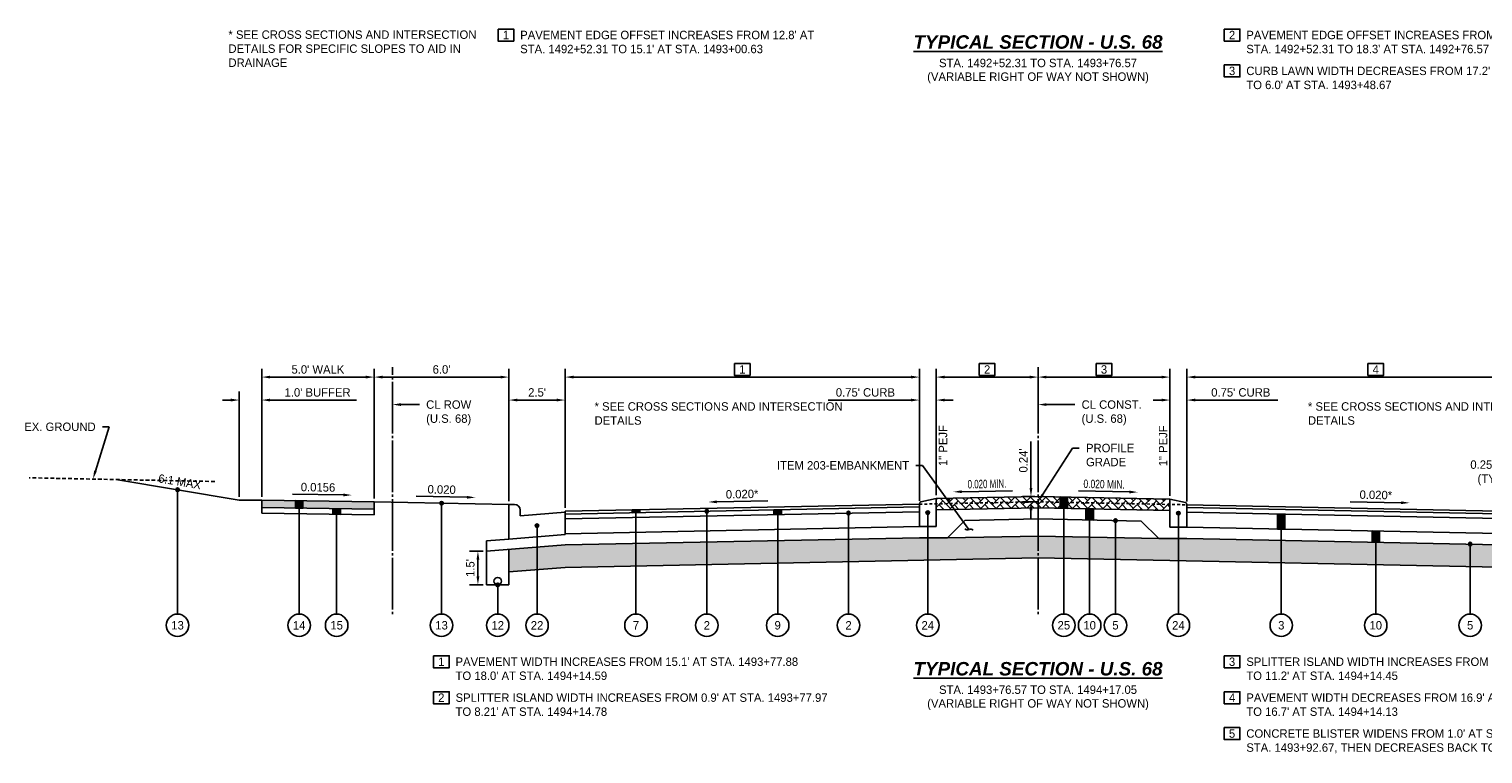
# Model space of a CAD drawing. Header units: feet. Extents: x 904 to 1979, y -2403 to -1843.
# Tile 8 of 34: x 1837 to 1902, y -2262 to -2229. Entities that reach past the tile are written whole.
import ezdxf
from ezdxf import colors
from ezdxf.entities.mleader import LeaderData, LeaderLine
from ezdxf.math import Vec2, Vec3

# ---------------------------------------------------------------- set-up
doc = ezdxf.new("R2010")
doc.units = ezdxf.units.FT
doc.header["$MEASUREMENT"] = 0
for name, pattern in [('cl', [5, 0.09375, -0.09375, 4.625, -0.09375, 0.09375]), ('HIDDEN', [0.375, 0.25, -0.125]), ('OhDOT_USTN3', [0.22, 0.165, -0.055])]:
    doc.linetypes.add(name, pattern=pattern)
for name, color, linetype in [('GE_P_CL', 180, 'cl'), ('PV_X_EOP', 27, 'OhDOT_USTN3'), ('RD_P_Text', 1, 'Continuous'), ('SC_Shading1', 247, 'Continuous'), ('SC_Shading1_Resurfacing', 247, 'Continuous'), ('SC_Shading2', 255, 'Continuous')]:
    doc.layers.add(name, color=color, linetype=linetype)
doc.styles.add('Slanted-Normal', font='font31.shx', dxfattribs={"height": 0.1})
doc.styles.get("Standard").update_dxf_attribs({"font": 'font31.shx'})
doc.dimstyles.new('COEC', dxfattribs={"dimscale": 13.9, "dimtxt": 0.18, "dimasz": 0.18, "dimexe": 0.18, "dimexo": 0.0625, "dimgap": 0.09, "dimtad": 1, "dimzin": 0, "dimdsep": 46, "dimtxsty": 'Standard', "dimcen": 0.09, "dimclrd": 256, "dimclre": 256, "dimclrt": 256, "dimaunit": 1, "dimadec": 4, "dimazin": 0, "dimtfac": 1, "dimtofl": 0, "dimtmove": 0, "dimatfit": 3, "dimfxl": 1, "dimtolj": 1, "dimtzin": 0, "dimlwd": -1, "dimlwe": -1, "dimarcsym": 0})

# ---------------------------------------------------------------- blocks, each defined once
blk = doc.blocks.new('*D1293')
at = {"layer": 'Defpoints', "color": 0, "transparency": 16777216}
for p in [(1857.448, -2252.733), (1857.83, -2252.733), (1857.83, -2254.233)]:
    blk.add_point(p, dxfattribs=at)
at = {"layer": 'RD_P_Text', "transparency": 16777216}
for p, q in [((1857.68, -2252.733), (1857.073, -2252.733)), ((1857.448, -2253.858), (1857.448, -2253.108)), ((1857.68, -2254.233), (1857.073, -2254.233))]:
    blk.add_line(p, q, dxfattribs=at)
for points in [[(1857.386, -2253.108), (1857.511, -2253.108), (1857.448, -2252.733)], [(1857.386, -2253.858), (1857.511, -2253.858), (1857.448, -2254.233)]]:
    blk.add_solid(points, dxfattribs=at)
at = {"layer": 'RD_P_Text', "transparency": 16777216, "insert": (1857.111, -2253.483), "char_height": 0.375, "attachment_point": 5, "rotation": 90}
blk.add_mtext("\\A1;1.5'", dxfattribs=at)
blk = doc.blocks.new('*D1296')
at = {"layer": 'Defpoints', "color": 0, "transparency": 16777216}
for p in [(1858.83, -2246.002), (1858.83, -2250.654), (1861.33, -2250.954)]:
    blk.add_point(p, dxfattribs=at)
at = {"layer": 'RD_P_Text', "transparency": 16777216}
for p, q in [((1858.83, -2250.504), (1858.83, -2245.627)), ((1861.33, -2250.804), (1861.33, -2245.627)), ((1860.955, -2246.002), (1859.205, -2246.002))]:
    blk.add_line(p, q, dxfattribs=at)
for points in [[(1859.205, -2245.939), (1859.205, -2246.064), (1858.83, -2246.002)], [(1860.955, -2245.939), (1860.955, -2246.064), (1861.33, -2246.002)]]:
    blk.add_solid(points, dxfattribs=at)
at = {"layer": 'RD_P_Text', "transparency": 16777216, "insert": (1860.08, -2245.664), "char_height": 0.375, "attachment_point": 5}
blk.add_mtext("\\A1;2.5'", dxfattribs=at)
blk = doc.blocks.new('*D1297')
at = {"layer": 'Defpoints', "color": 0, "transparency": 16777216}
for p in [(1852.83, -2244.979), (1852.83, -2250.534), (1858.83, -2250.654)]:
    blk.add_point(p, dxfattribs=at)
at = {"layer": 'RD_P_Text', "transparency": 16777216}
for p, q in [((1852.83, -2250.384), (1852.83, -2244.604)), ((1858.455, -2244.979), (1853.205, -2244.979)), ((1858.83, -2250.504), (1858.83, -2244.604))]:
    blk.add_line(p, q, dxfattribs=at)
for points in [[(1853.205, -2244.916), (1853.205, -2245.041), (1852.83, -2244.979)], [(1858.455, -2244.916), (1858.455, -2245.041), (1858.83, -2244.979)]]:
    blk.add_solid(points, dxfattribs=at)
at = {"layer": 'RD_P_Text', "transparency": 16777216, "insert": (1855.83, -2244.641), "char_height": 0.375, "attachment_point": 5}
blk.add_mtext("\\A1;6.0'", dxfattribs=at)
blk = doc.blocks.new('*D1294')
at = {"layer": 'Defpoints', "color": 0, "transparency": 16777216}
for p in [(1847.83, -2244.979), (1847.83, -2250.456), (1852.83, -2250.534)]:
    blk.add_point(p, dxfattribs=at)
at = {"layer": 'RD_P_Text', "transparency": 16777216}
for p, q in [((1847.83, -2250.306), (1847.83, -2244.604)), ((1852.455, -2244.979), (1848.205, -2244.979)), ((1852.83, -2250.384), (1852.83, -2244.604))]:
    blk.add_line(p, q, dxfattribs=at)
for points in [[(1848.205, -2244.916), (1848.205, -2245.041), (1847.83, -2244.979)], [(1852.455, -2244.916), (1852.455, -2245.041), (1852.83, -2244.979)]]:
    blk.add_solid(points, dxfattribs=at)
at = {"layer": 'RD_P_Text', "transparency": 16777216, "insert": (1850.33, -2244.641), "char_height": 0.375, "attachment_point": 5}
blk.add_mtext("\\A1;5.0' WALK", dxfattribs=at)
blk = doc.blocks.new('*D1295')
at = {"layer": 'Defpoints', "color": 0, "transparency": 16777216}
for p in [(1846.83, -2246.002), (1846.83, -2250.456), (1847.83, -2250.456)]:
    blk.add_point(p, dxfattribs=at)
at = {"layer": 'RD_P_Text', "transparency": 16777216}
for p, q in [((1846.83, -2250.306), (1846.83, -2245.627)), ((1847.83, -2250.306), (1847.83, -2245.627)), ((1846.455, -2246.002), (1846.08, -2246.002)), ((1848.205, -2246.002), (1852.05, -2246.002))]:
    blk.add_line(p, q, dxfattribs=at)
for points in [[(1846.455, -2245.939), (1846.455, -2246.064), (1846.83, -2246.002)], [(1848.205, -2245.939), (1848.205, -2246.064), (1847.83, -2246.002)]]:
    blk.add_solid(points, dxfattribs=at)
at = {"layer": 'RD_P_Text', "transparency": 16777216, "insert": (1850.315, -2245.664), "char_height": 0.375, "attachment_point": 5}
blk.add_mtext("\\A1;1.0' BUFFER", dxfattribs=at)
blk = doc.blocks.new('*D1298')
at = {"layer": 'Defpoints', "color": 0, "transparency": 16777216}
for p in [(1882.056, -2250.298), (1882.37, -2250.298), (1882.37, -2250.533)]:
    blk.add_point(p, dxfattribs=at)
at = {"layer": 'RD_P_Text', "transparency": 16777216}
for p, q in [((1882.056, -2249.923), (1882.056, -2247.841)), ((1882.22, -2250.298), (1881.681, -2250.298)), ((1882.22, -2250.533), (1881.681, -2250.533)), ((1882.056, -2250.908), (1882.056, -2251.283))]:
    blk.add_line(p, q, dxfattribs=at)
for points in [[(1881.993, -2249.923), (1882.118, -2249.923), (1882.056, -2250.298)], [(1881.993, -2250.908), (1882.118, -2250.908), (1882.056, -2250.533)]]:
    blk.add_solid(points, dxfattribs=at)
at = {"layer": 'RD_P_Text', "transparency": 16777216, "insert": (1881.718, -2248.694), "char_height": 0.375, "attachment_point": 5, "rotation": 90}
blk.add_mtext("\\A1;0.24'", dxfattribs=at)
blk = doc.blocks.new('*D1304')
at = {"layer": 'Defpoints', "color": 0, "transparency": 16777216}
for p in [(1882.37, -2244.533), (1877.84, -2244.979), (1877.84, -2250.389)]:
    blk.add_point(p, dxfattribs=at)
at = {"layer": 'RD_P_Text', "transparency": 16777216}
for p, q in [((1877.84, -2250.239), (1877.84, -2244.604)), ((1881.995, -2244.979), (1878.215, -2244.979)), ((1882.37, -2244.683), (1882.37, -2245.354))]:
    blk.add_line(p, q, dxfattribs=at)
for points in [[(1878.215, -2244.916), (1878.215, -2245.041), (1877.84, -2244.979)], [(1881.995, -2244.916), (1881.995, -2245.041), (1882.37, -2244.979)]]:
    blk.add_solid(points, dxfattribs=at)
at = {"layer": 'RD_P_Text', "transparency": 16777216, "insert": (1880.105, -2244.641), "char_height": 0.375, "attachment_point": 5}
blk.add_mtext('\\A1;2', dxfattribs=at)
blk = doc.blocks.new('*D1305')
at = {"layer": 'Defpoints', "color": 0, "transparency": 16777216}
for p in [(1882.37, -2244.533), (1882.37, -2244.979), (1888.24, -2250.416)]:
    blk.add_point(p, dxfattribs=at)
at = {"layer": 'RD_P_Text', "transparency": 16777216}
for p, q in [((1882.37, -2244.683), (1882.37, -2245.354)), ((1887.865, -2244.979), (1882.745, -2244.979)), ((1888.24, -2250.266), (1888.24, -2244.604))]:
    blk.add_line(p, q, dxfattribs=at)
for points in [[(1882.745, -2244.916), (1882.745, -2245.041), (1882.37, -2244.979)], [(1887.865, -2244.916), (1887.865, -2245.041), (1888.24, -2244.979)]]:
    blk.add_solid(points, dxfattribs=at)
at = {"layer": 'RD_P_Text', "transparency": 16777216, "insert": (1885.305, -2244.641), "char_height": 0.375, "attachment_point": 5}
blk.add_mtext('\\A1;3', dxfattribs=at)
blk = doc.blocks.new('*D1306')
at = {"layer": 'Defpoints', "color": 0, "transparency": 16777216}
for p in [(1877.09, -2246.002), (1877.84, -2250.389), (1877.09, -2250.639)]:
    blk.add_point(p, dxfattribs=at)
at = {"layer": 'RD_P_Text', "transparency": 16777216}
for p, q in [((1877.09, -2250.489), (1877.09, -2245.627)), ((1877.84, -2250.239), (1877.84, -2245.627)), ((1876.715, -2246.002), (1873.037, -2246.002)), ((1878.215, -2246.002), (1878.59, -2246.002))]:
    blk.add_line(p, q, dxfattribs=at)
for points in [[(1876.715, -2245.939), (1876.715, -2246.064), (1877.09, -2246.002)], [(1878.215, -2245.939), (1878.215, -2246.064), (1877.84, -2246.002)]]:
    blk.add_solid(points, dxfattribs=at)
at = {"layer": 'RD_P_Text', "transparency": 16777216, "insert": (1874.688, -2245.664), "char_height": 0.375, "attachment_point": 5}
blk.add_mtext("\\A1;0.75' CURB", dxfattribs=at)
blk = doc.blocks.new('*D1307')
at = {"layer": 'Defpoints', "color": 0, "transparency": 16777216}
for p in [(1888.24, -2246.002), (1888.24, -2250.416), (1888.99, -2250.666)]:
    blk.add_point(p, dxfattribs=at)
at = {"layer": 'RD_P_Text', "transparency": 16777216}
for p, q in [((1888.24, -2250.266), (1888.24, -2245.627)), ((1888.99, -2250.516), (1888.99, -2245.627)), ((1887.865, -2246.002), (1887.49, -2246.002)), ((1889.365, -2246.002), (1893.043, -2246.002))]:
    blk.add_line(p, q, dxfattribs=at)
for points in [[(1887.865, -2245.939), (1887.865, -2246.064), (1888.24, -2246.002)], [(1889.365, -2245.939), (1889.365, -2246.064), (1888.99, -2246.002)]]:
    blk.add_solid(points, dxfattribs=at)
at = {"layer": 'RD_P_Text', "transparency": 16777216, "insert": (1891.391, -2245.664), "char_height": 0.375, "attachment_point": 5}
blk.add_mtext("\\A1;0.75' CURB", dxfattribs=at)
blk = doc.blocks.new('*D1308')
at = {"layer": 'Defpoints', "color": 0, "transparency": 16777216}
for p in [(1888.99, -2244.979), (1888.99, -2250.666), (1905.8, -2251.002)]:
    blk.add_point(p, dxfattribs=at)
at = {"layer": 'RD_P_Text', "transparency": 16777216}
for p, q in [((1888.99, -2250.516), (1888.99, -2244.604)), ((1905.425, -2244.979), (1889.365, -2244.979)), ((1905.8, -2250.852), (1905.8, -2244.604))]:
    blk.add_line(p, q, dxfattribs=at)
for points in [[(1889.365, -2244.916), (1889.365, -2245.041), (1888.99, -2244.979)], [(1905.425, -2244.916), (1905.425, -2245.041), (1905.8, -2244.979)]]:
    blk.add_solid(points, dxfattribs=at)
at = {"layer": 'RD_P_Text', "transparency": 16777216, "insert": (1897.395, -2244.641), "char_height": 0.375, "attachment_point": 5}
blk.add_mtext('\\A1;4', dxfattribs=at)
blk = doc.blocks.new('*D1311')
at = {"layer": 'Defpoints', "color": 0, "transparency": 16777216}
for p in [(1861.33, -2244.979), (1861.33, -2250.954), (1877.09, -2250.639)]:
    blk.add_point(p, dxfattribs=at)
at = {"layer": 'RD_P_Text', "transparency": 16777216}
for p, q in [((1861.33, -2250.804), (1861.33, -2244.604)), ((1876.715, -2244.979), (1861.705, -2244.979)), ((1877.09, -2250.489), (1877.09, -2244.604))]:
    blk.add_line(p, q, dxfattribs=at)
for points in [[(1861.705, -2244.916), (1861.705, -2245.041), (1861.33, -2244.979)], [(1876.715, -2244.916), (1876.715, -2245.041), (1877.09, -2244.979)]]:
    blk.add_solid(points, dxfattribs=at)
at = {"layer": 'RD_P_Text', "transparency": 16777216, "insert": (1869.21, -2244.641), "char_height": 0.375, "attachment_point": 5}
blk.add_mtext('\\A1;1', dxfattribs=at)
blk = doc.blocks.new('_Integral')
at = {"color": 0, "linetype": 'ByBlock', "lineweight": -2}
for centre, start, end in [((0.44, -0.09), 102, 168), ((-0.44, 0.09), 282, 348)]:
    blk.add_arc(centre, 0.454, start, end, dxfattribs=at)

msp = doc.modelspace()

# ---------------------------------------------------------------- hatches: boundary and pattern name
at = {"layer": 'RD_P_Text'}
h = msp.add_hatch(color=256, dxfattribs=at)
h.dxf.hatch_style = 1
edge = h.paths.add_edge_path()
edge.add_arc((1844.084, -2249.998), 0.08, 180, 540, ccw=False)
h = msp.add_hatch(color=256, dxfattribs=at)
h.dxf.hatch_style = 1
h.paths.add_polyline_path([(1883.353, -2250.318), (1883.685, -2250.325), (1883.685, -2250.825), (1883.353, -2250.818)])
h = msp.add_hatch(color=256, dxfattribs=at)
h.dxf.hatch_style = 1
h.paths.add_polyline_path([(1849.332, -2250.48), (1849.664, -2250.485), (1849.664, -2250.818), (1849.332, -2250.813)])
h = msp.add_hatch(color=256, dxfattribs=at)
h.dxf.hatch_style = 1
h.paths.add_polyline_path([(1850.998, -2250.839), (1851.33, -2250.844), (1851.33, -2251.094), (1850.998, -2251.089)])
h = msp.add_hatch(color=256, dxfattribs=at)
h.dxf.hatch_style = 1
edge = h.paths.add_edge_path()
edge.add_arc((1855.83, -2250.594), 0.08, 180, 540, ccw=False)
h = msp.add_hatch(color=256, dxfattribs=at)
h.dxf.hatch_style = 1
h.paths.add_polyline_path([(1864.315, -2250.894), (1864.648, -2250.888), (1864.648, -2251.013), (1864.315, -2251.019)])
h = msp.add_hatch(color=256, dxfattribs=at)
h.dxf.hatch_style = 1
edge = h.paths.add_edge_path()
edge.add_arc((1867.634, -2250.953), 0.08, 0, 360)
h = msp.add_hatch(color=256, dxfattribs=at)
h.dxf.hatch_style = 1
h.paths.add_polyline_path([(1870.619, -2250.893), (1870.952, -2250.887), (1870.952, -2251.095), (1870.619, -2251.102)])
h = msp.add_hatch(color=256, dxfattribs=at)
h.dxf.hatch_style = 1
edge = h.paths.add_edge_path()
edge.add_arc((1873.938, -2251.035), 0.08, 0, 360)
h = msp.add_hatch(color=256, dxfattribs=at)
h.dxf.hatch_style = 1
edge = h.paths.add_edge_path()
edge.add_arc((1877.465, -2251.014), 0.08, 0, 360)
h = msp.add_hatch(color=256, dxfattribs=at)
h.dxf.hatch_style = 1
h.paths.add_polyline_path([(1884.501, -2250.841), (1884.833, -2250.848), (1884.833, -2251.348), (1884.501, -2251.341)])
h = msp.add_hatch(color=256, dxfattribs=at)
h.dxf.hatch_style = 1
edge = h.paths.add_edge_path()
edge.add_arc((1888.615, -2251.04), 0.08, 0, 360)
h = msp.add_hatch(color=256, dxfattribs=at)
h.dxf.hatch_style = 1
edge = h.paths.add_edge_path()
edge.add_arc((1860.08, -2251.594), 0.08, 0, 360)
h = msp.add_hatch(color=256, dxfattribs=at)
h.dxf.hatch_style = 1
edge = h.paths.add_edge_path()
edge.add_arc((1885.816, -2251.367), 0.08, 0, 360)
h = msp.add_hatch(color=256, dxfattribs=at)
h.dxf.hatch_style = 1
h.paths.add_polyline_path([(1893.026, -2251.08), (1893.358, -2251.086), (1893.358, -2251.752), (1893.026, -2251.746)])
h = msp.add_hatch(color=256, dxfattribs=at)
h.dxf.hatch_style = 1
h.paths.add_polyline_path([(1897.561, -2251.836), (1897.561, -2252.336), (1897.229, -2252.33), (1897.229, -2251.83)])
h = msp.add_hatch(color=256, dxfattribs=at)
h.dxf.hatch_style = 1
edge = h.paths.add_edge_path()
edge.add_arc((1901.597, -2252.417), 0.08, 180, 540, ccw=False)
h = msp.add_hatch(color=256, dxfattribs=at)
h.dxf.hatch_style = 1
edge = h.paths.add_edge_path()
edge.add_arc((1858.33, -2254.233), 0.08, 0, 360)
at = {"layer": 'SC_Shading1'}
h = msp.add_hatch(dxfattribs=at)
h.set_pattern_fill('WICKER', color=256, scale=1.5)
h.set_pattern_definition([(0, (-25.6926, -220.1728), (0, 1.5), [0.439335, -0.257355, 0.621315, -0.18198]), (0, (-25.6926, -220.3548), (0, 1.5), [0.621315, -0.257355, 0.439335, -0.18198]), (0, (-25.2533, -219.2941), (0, 1.5), [0.621315, -0.257355, 0.439335, -0.18198]), (0, (-25.2533, -219.1121), (0, 1.5), [0.439335, -0.257355, 0.621315, -0.18198]), (90, (-25.4353, -220.1728), (-1.5, 9e-17), [0.439335, -0.257355, 0.621315, -0.18198]), (90, (-25.2533, -220.1728), (-1.5, 9e-17), [0.621315, -0.257355, 0.439335, -0.18198]), (90, (-24.3746, -219.9154), (-1.5, 9e-17), [0.621315, -0.18198, 0.439335, -0.257355]), (90, (-24.1926, -219.7335), (-1.5, 9e-17), [0.439335, -0.18198, 0.621315, -0.257355]), (135, (-24.9426, -220.4835), (-1.4999962, -1.4999962), [0.439335, -0.257355, 0.36396, -0.257355, 0.621315, -0.18198]), (135, (-24.814, -220.3548), (-1.4999962, -1.4999962), [0.621315, -0.257355, 0.36396, -0.257355, 0.439335, -0.18198]), (135, (-23.9353, -219.9908), (-1.4999962, -1.4999962), [0.36396, -0.257355, 0.621315, -0.18198, 0.439335, -0.257355]), (135, (-23.9353, -219.7335), (-1.4999962, -1.4999962), [0.36396, -0.257355, 0.439335, -0.18198, 0.621315, -0.257355]), (45, (-24.814, -220.6121), (-1.4999962, 1.4999962), [0.36396, -0.257355, 0.439335, -0.18198, 0.621315, -0.257355]), (45, (-25.0713, -220.6121), (-1.4999962, 1.4999962), [0.36396, -0.257355, 0.621315, -0.18198, 0.439335, -0.257355]), (45, (-25.8746, -220.1728), (-1.4999962, 1.4999962), [0.439335, -0.18198, 0.621315, -0.257355, 0.36396, -0.257355]), (45, (-26.132, -220.1728), (-1.4999962, 1.4999962), [0.621315, -0.18198, 0.439335, -0.257355, 0.36396, -0.257355])])
h.paths.add_polyline_path([(1861.33, -2253.453), (1882.37, -2253.033), (1905.8, -2253.501), (1908.3, -2253.701), (1908.3, -2252.701), (1905.8, -2252.501), (1888.99, -2252.165), (1887.74, -2252.165), (1882.37, -2252.058), (1878.34, -2252.138), (1877.09, -2252.138), (1861.33, -2252.453), (1858.83, -2252.653), (1858.83, -2253.653)])
at = {"layer": 'SC_Shading1_Resurfacing'}
h = msp.add_hatch(dxfattribs=at)
h.set_pattern_fill('AR-HBONE', color=256, scale=0.06)
h.set_pattern_definition([(45, (0, -251.1884), (0, 0.339411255), [0.72, -0.24]), (135, (0.1697, -251.0187), (3e-17, 0.339411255), [0.72, -0.24])])
h.paths.add_polyline_path([(1882.37, -2250.298), (1877.84, -2250.389), (1877.84, -2250.889), (1882.37, -2250.798), (1888.24, -2250.916), (1888.24, -2250.416)])
at = {"layer": 'SC_Shading2'}
h = msp.add_hatch(color=256, dxfattribs=at)
h.dxf.hatch_style = 1
h.paths.add_polyline_path([(1847.83, -2250.456), (1847.83, -2250.789), (1852.83, -2250.867), (1852.83, -2250.534)])

# ---------------------------------------------------------------- linework, layer by layer
at = {"layer": 'GE_P_CL', "ltscale": 0.5, "flags": 128}
for points in [[(1853.646, -2255.533), (1853.646, -2244.533)], [(1882.37, -2255.533), (1882.37, -2244.533)]]:
    msp.add_lwpolyline(points, dxfattribs=at)
at = {"layer": 'PV_X_EOP', "flags": 128}
msp.add_lwpolyline([(1845.744, -2249.629), (1837.479, -2249.464)], dxfattribs=at)
at = {"layer": 'RD_P_Text'}
for points in [[(1858.346, -2229.48), (1859.046, -2229.48), (1859.046, -2230.014), (1858.346, -2230.014)], [(1890.653, -2229.48), (1891.353, -2229.48), (1891.353, -2230.014), (1890.653, -2230.014)], [(1890.653, -2231.079), (1891.353, -2231.079), (1891.353, -2231.613), (1890.653, -2231.613)], [(1868.86, -2244.375), (1869.56, -2244.375), (1869.56, -2244.908), (1868.86, -2244.908)], [(1879.755, -2244.375), (1880.455, -2244.375), (1880.455, -2244.908), (1879.755, -2244.908)], [(1884.955, -2244.375), (1885.655, -2244.375), (1885.655, -2244.908), (1884.955, -2244.908)], [(1897.045, -2244.375), (1897.745, -2244.375), (1897.745, -2244.908), (1897.045, -2244.908)], [(1855.47, -2257.39), (1856.17, -2257.39), (1856.17, -2257.924), (1855.47, -2257.924)], [(1890.653, -2257.39), (1891.353, -2257.39), (1891.353, -2257.924), (1890.653, -2257.924)], [(1855.47, -2258.989), (1856.17, -2258.989), (1856.17, -2259.523), (1855.47, -2259.523)], [(1890.653, -2258.989), (1891.353, -2258.989), (1891.353, -2259.523), (1890.653, -2259.523)], [(1890.653, -2260.588), (1891.353, -2260.588), (1891.353, -2261.121), (1890.653, -2261.121)]]:
    msp.add_lwpolyline(points, close=True, dxfattribs=at)
at = {"layer": 'RD_P_Text', "flags": 128}
for points in [[(1841.337, -2249.541), (1846.83, -2250.456)], [(1844.084, -2249.998), (1844.084, -2255.533)], [(1877.155, -2250.541), (1877.84, -2250.389)], [(1877.84, -2250.389), (1882.37, -2250.298)], [(1882.37, -2250.298), (1888.24, -2250.416)], [(1883.353, -2250.318), (1883.685, -2250.325), (1883.685, -2250.825), (1883.353, -2250.818), (1883.353, -2250.318)], [(1847.83, -2250.456), (1846.83, -2250.456)], [(1847.83, -2250.456), (1847.83, -2251.039)], [(1852.83, -2250.534), (1847.83, -2250.456)], [(1852.83, -2250.867), (1847.83, -2250.789)], [(1852.83, -2251.117), (1847.83, -2251.039)], [(1849.332, -2250.48), (1849.332, -2250.813)], [(1849.332, -2250.48), (1849.664, -2250.485), (1849.664, -2250.818), (1849.332, -2250.813), (1849.332, -2250.48)], [(1849.498, -2250.482), (1849.498, -2255.533)], [(1849.664, -2250.485), (1849.664, -2250.818)], [(1850.998, -2250.839), (1850.998, -2251.089)], [(1850.998, -2250.839), (1851.33, -2250.844), (1851.33, -2251.094), (1850.998, -2251.089), (1850.998, -2250.839)], [(1851.164, -2250.841), (1851.164, -2255.533)], [(1851.33, -2250.844), (1851.33, -2251.094)], [(1852.83, -2250.534), (1858.83, -2250.654)], [(1852.83, -2250.534), (1852.83, -2251.117)], [(1855.83, -2250.594), (1855.83, -2255.533)], [(1858.83, -2250.654), (1858.83, -2252.194)], [(1859.08, -2250.654), (1858.83, -2250.654)], [(1859.33, -2250.904), (1859.33, -2251.154)], [(1861.33, -2250.994), (1859.33, -2251.154)], [(1861.33, -2250.954), (1877.09, -2250.639)], [(1861.33, -2251.079), (1877.09, -2250.764)], [(1861.33, -2251.287), (1877.09, -2250.972)], [(1861.33, -2250.994), (1861.33, -2251.994)], [(1864.315, -2250.894), (1864.648, -2250.888), (1864.648, -2251.013), (1864.315, -2251.019), (1864.315, -2250.894)], [(1864.315, -2250.894), (1864.315, -2251.019)], [(1864.482, -2250.891), (1864.482, -2255.533)], [(1864.648, -2250.888), (1864.648, -2251.013)], [(1867.634, -2250.953), (1867.634, -2255.533)], [(1870.619, -2250.893), (1870.952, -2250.887), (1870.952, -2251.095), (1870.619, -2251.102), (1870.619, -2250.893)], [(1870.619, -2250.893), (1870.619, -2251.102)], [(1870.786, -2250.89), (1870.786, -2255.533)], [(1870.952, -2250.887), (1870.952, -2251.095)], [(1873.938, -2251.035), (1873.938, -2255.533)], [(1877.465, -2251.014), (1877.465, -2255.533)], [(1877.84, -2250.889), (1882.37, -2250.798)], [(1882.37, -2250.798), (1888.24, -2250.916)], [(1884.501, -2250.841), (1884.833, -2250.848), (1884.833, -2251.348), (1884.501, -2251.341), (1884.501, -2250.841)], [(1888.925, -2250.568), (1888.24, -2250.416)], [(1888.615, -2251.04), (1888.615, -2255.533)], [(1888.99, -2250.666), (1905.8, -2251.002)], [(1888.99, -2250.791), (1905.8, -2251.127)], [(1888.99, -2250.999), (1905.8, -2251.335)], [(1860.08, -2251.594), (1860.08, -2255.533)], [(1861.33, -2251.953), (1877.09, -2251.638)], [(1877.09, -2251.639), (1877.84, -2251.639)], [(1879.115, -2251.363), (1878.34, -2252.138)], [(1879.115, -2251.363), (1882.37, -2251.298)], [(1882.37, -2251.298), (1886.965, -2251.39)], [(1886.965, -2251.39), (1887.74, -2252.165)], [(1888.99, -2251.666), (1888.24, -2251.666)], [(1888.99, -2251.665), (1905.8, -2252.001)], [(1893.026, -2251.08), (1893.026, -2251.746)], [(1893.026, -2251.08), (1893.358, -2251.086), (1893.358, -2251.752), (1893.026, -2251.746), (1893.026, -2251.08)], [(1893.192, -2251.083), (1893.192, -2255.533)], [(1893.358, -2251.086), (1893.358, -2251.752)], [(1858.83, -2252.194), (1857.83, -2252.274)], [(1857.83, -2252.274), (1857.83, -2252.733)], [(1861.33, -2251.994), (1858.83, -2252.194)], [(1861.33, -2252.453), (1877.09, -2252.138)], [(1877.09, -2252.138), (1878.34, -2252.138)], [(1878.34, -2252.138), (1882.37, -2252.058)], [(1882.37, -2252.058), (1887.74, -2252.165)], [(1888.99, -2252.165), (1887.74, -2252.165)], [(1888.99, -2252.165), (1905.8, -2252.501)], [(1897.229, -2251.83), (1897.229, -2252.33)], [(1897.561, -2251.836), (1897.561, -2252.336), (1897.229, -2252.33), (1897.229, -2251.83), (1897.561, -2251.836)], [(1897.395, -2251.833), (1897.395, -2255.533)], [(1897.561, -2251.836), (1897.561, -2252.336)], [(1861.33, -2252.453), (1857.83, -2252.733)], [(1857.83, -2252.733), (1857.83, -2254.233)], [(1858.83, -2252.653), (1858.83, -2254.233)], [(1901.597, -2252.417), (1901.597, -2255.533)], [(1861.33, -2253.453), (1858.83, -2253.653)], [(1861.33, -2253.453), (1882.37, -2253.033)], [(1882.37, -2253.033), (1905.8, -2253.501)], [(1858.83, -2254.233), (1857.83, -2254.233)], [(1858.33, -2254.233), (1858.33, -2255.533)]]:
    msp.add_lwpolyline(points, dxfattribs=at)
at = {"layer": 'RD_P_Text', "linetype": 'ByBlock', "lineweight": -2}
for points in [[(1851.462, -2250.229), (1849.198, -2250.193)], [(1856.962, -2250.333), (1854.698, -2250.287)], [(1878.973, -2250.082), (1881.237, -2250.037)], [(1886.437, -2250.095), (1884.173, -2250.05)], [(1868.078, -2250.535), (1870.342, -2250.49)], [(1898.527, -2250.572), (1896.263, -2250.527)]]:
    msp.add_lwpolyline(points, dxfattribs=at)
at = {"layer": 'RD_P_Text', "ltscale": 0.5, "flags": 128}
for points in [[(1877.84, -2251.639), (1877.84, -2250.389)], [(1883.353, -2250.818), (1883.353, -2250.318)], [(1883.519, -2255.533), (1883.519, -2250.321)], [(1883.685, -2250.825), (1883.685, -2250.325)], [(1861.33, -2251.994), (1861.33, -2250.954)], [(1877.09, -2251.639), (1877.09, -2250.622)], [(1884.501, -2251.341), (1884.501, -2250.841)], [(1884.667, -2255.533), (1884.667, -2250.844)], [(1884.833, -2251.348), (1884.833, -2250.848)], [(1888.24, -2251.666), (1888.24, -2250.416)], [(1888.99, -2251.666), (1888.99, -2250.649)], [(1885.816, -2255.533), (1885.816, -2251.367)]]:
    msp.add_lwpolyline(points, dxfattribs=at)
at = {"layer": 'RD_P_Text', "linetype": 'HIDDEN', "ltscale": 0.5, "flags": 128}
msp.add_lwpolyline([(1877.09, -2250.639), (1882.37, -2250.533), (1888.99, -2250.666)], dxfattribs=at)
at = {"layer": 'RD_P_Text'}
for centre, radius in [((1844.084, -2249.998), 0.08), ((1855.83, -2250.594), 0.08), ((1867.634, -2250.953), 0.08), ((1873.938, -2251.035), 0.08), ((1877.465, -2251.014), 0.08), ((1888.615, -2251.04), 0.08), ((1860.08, -2251.594), 0.08), ((1885.816, -2251.367), 0.08), ((1901.597, -2252.417), 0.08), ((1858.33, -2254.067), 0.166), ((1858.33, -2254.233), 0.08), ((1844.084, -2256.033), 0.5), ((1849.498, -2256.033), 0.5), ((1851.164, -2256.033), 0.5), ((1855.83, -2256.033), 0.5), ((1858.33, -2256.033), 0.5), ((1860.08, -2256.033), 0.5), ((1864.482, -2256.033), 0.5), ((1867.634, -2256.033), 0.5), ((1870.786, -2256.033), 0.5), ((1873.938, -2256.033), 0.5), ((1877.465, -2256.033), 0.5), ((1883.519, -2256.033), 0.5), ((1884.667, -2256.033), 0.5), ((1885.816, -2256.033), 0.5), ((1888.615, -2256.033), 0.5), ((1893.192, -2256.033), 0.5), ((1897.395, -2256.033), 0.5), ((1901.597, -2256.033), 0.5)]:
    msp.add_circle(centre, radius, dxfattribs=at)
msp.add_arc((1859.08, -2250.904), 0.25, 0, 90, dxfattribs=at)
at = {"layer": 'RD_P_Text', "ltscale": 0.5}
for centre, start, end in [((1877.173, -2250.622), 102.53123, 180), ((1888.907, -2250.649), 0, 77.46877)]:
    msp.add_arc(centre, 0.0833, start, end, dxfattribs=at)
at = {"layer": 'RD_P_Text'}
for points in [[(1851.461, -2250.291), (1851.837, -2250.234), (1851.463, -2250.166)], [(1856.96, -2250.395), (1857.337, -2250.34), (1856.963, -2250.27)], [(1878.974, -2250.145), (1878.598, -2250.09), (1878.972, -2250.02)], [(1886.435, -2250.158), (1886.812, -2250.103), (1886.438, -2250.033)], [(1868.079, -2250.597), (1867.703, -2250.542), (1868.077, -2250.472)], [(1898.525, -2250.635), (1898.902, -2250.58), (1898.528, -2250.51)]]:
    msp.add_solid(points, dxfattribs=at)

# ---------------------------------------------------------------- texts
for s, width, heights, insert, char_height, attachment_point in [('* SEE CROSS SECTIONS AND INTERSECTION DETAILS FOR SPECIFIC SLOPES TO AID IN DRAINAGE', 11.61282, [9.075], (1846.349, -2229.541), 0.375, 1), ('\\pxt43;1', 34.83485, [0], (1858.696, -2229.747), 0.375, 5), ("PAVEMENT EDGE OFFSET INCREASES FROM 12.8' AT \\PSTA. 1492+52.31 TO 15.1' AT STA. 1493+00.63", 21.75627, [9.075], (1859.331, -2229.556), 0.375, 1), ('\\pxt43;2', 34.83485, [0], (1891.003, -2229.747), 0.375, 5), ("PAVEMENT EDGE OFFSET INCREASES FROM 13.3' AT\\PSTA. 1492+52.31 TO 18.3' AT STA. 1492+76.57", 21.75627, [9.075], (1891.637, -2229.556), 0.375, 1), ('{\\fArial|b1|i1|c0|p34;\\LTYPICAL SECTION - U.S. 68}', 34.83485, [0], (1882.37, -2230.061), 0.6, 5), ('STA. 1492+52.31 TO STA. 1493+76.57', 34.83485, [0.375], (1882.37, -2230.993), 0.375, 5), ('(VARIABLE RIGHT OF WAY NOT SHOWN)', 34.83485, [0], (1882.37, -2231.656), 0.375, 5), ('\\pxt43;3', 34.83485, [0], (1891.003, -2231.346), 0.375, 5), ("CURB LAWN WIDTH DECREASES FROM 17.2' AT STA. 1492+62.32\\PTO 6.0' AT STA. 1493+48.67", 21.75627, [9.075], (1891.637, -2231.155), 0.375, 1), ('* SEE CROSS SECTIONS AND INTERSECTION DETAILS', 11.61282, [9.075], (1862.638, -2246.099), 0.375, 1), ('* SEE CROSS SECTIONS AND INTERSECTION DETAILS', 11.61282, [9.075], (1894.379, -2246.099), 0.375, 1), ('\\pxt43;13', 34.83485, [0], (1844.084, -2256.033), 0.375, 5), ('\\pxt43;14', 34.83485, [0], (1849.498, -2256.033), 0.375, 5), ('\\pxt43;15', 34.83485, [0], (1851.164, -2256.033), 0.375, 5), ('\\pxt43;13', 34.83485, [0], (1855.83, -2256.033), 0.375, 5), ('\\pxt43;12', 34.83485, [0], (1858.33, -2256.033), 0.375, 5), ('\\pxt43;22', 34.83485, [0], (1860.08, -2256.033), 0.375, 5), ('\\pxt43;7', 34.83485, [0], (1864.482, -2256.033), 0.375, 5), ('\\pxt43;2', 34.83485, [0], (1867.634, -2256.033), 0.375, 5), ('\\pxt43;9', 34.83485, [0], (1870.786, -2256.033), 0.375, 5), ('\\pxt43;2', 34.83485, [0], (1873.938, -2256.033), 0.375, 5), ('\\pxt43;24', 34.83485, [0], (1877.465, -2256.033), 0.375, 5), ('\\pxt43;25', 34.83485, [0], (1883.519, -2256.033), 0.375, 5), ('\\pxt43;10', 34.83485, [0], (1884.667, -2256.033), 0.375, 5), ('\\pxt43;5', 34.83485, [0], (1885.816, -2256.033), 0.375, 5), ('\\pxt43;24', 34.83485, [0], (1888.615, -2256.033), 0.375, 5), ('\\pxt43;3', 34.83485, [0], (1893.192, -2256.033), 0.375, 5), ('\\pxt43;10', 34.83485, [0], (1897.395, -2256.033), 0.375, 5), ('\\pxt43;5', 34.83485, [0], (1901.597, -2256.033), 0.375, 5), ('\\pxt43;1', 34.83485, [0], (1855.82, -2257.657), 0.375, 5), ("PAVEMENT WIDTH INCREASES FROM 15.1' AT STA. 1493+77.88 \\PTO 18.0' AT STA. 1494+14.59", 21.75627, [9.075], (1856.454, -2257.466), 0.375, 1), ('\\pxt43;3', 34.83485, [0], (1891.003, -2257.657), 0.375, 5), ("SPLITTER ISLAND WIDTH INCREASES FROM 0.6' AT STA. 1493+77.95\\PTO 11.2' AT STA. 1494+14.45", 21.75627, [9.075], (1891.637, -2257.466), 0.375, 1), ('{\\fArial|b1|i1|c0|p34;\\LTYPICAL SECTION - U.S. 68}', 34.83485, [0], (1882.37, -2257.971), 0.6, 5), ('STA. 1493+76.57 TO STA. 1494+17.05', 34.83485, [0.375], (1882.37, -2258.903), 0.375, 5), ('\\pxt43;2', 34.83485, [0], (1855.82, -2259.256), 0.375, 5), ("SPLITTER ISLAND WIDTH INCREASES FROM 0.9' AT STA. 1493+77.97\\PTO 8.21' AT STA. 1494+14.78", 21.75627, [9.075], (1856.454, -2259.065), 0.375, 1), ('(VARIABLE RIGHT OF WAY NOT SHOWN)', 34.83485, [0], (1882.37, -2259.566), 0.375, 5), ('\\pxt43;4', 34.83485, [0], (1891.003, -2259.256), 0.375, 5), ("PAVEMENT WIDTH DECREASES FROM 16.9' AT STA. 1493+77.83\\PTO 16.7' AT STA. 1494+14.13", 21.75627, [9.075], (1891.637, -2259.065), 0.375, 1), ('\\pxt43;5', 34.83485, [0.375], (1891.003, -2260.855), 0.375, 5), ("CONCRETE BLISTER WIDENS FROM 1.0' AT STA. 1493+64.49 TO 4.5' AT \\PSTA. 1493+92.67, THEN DECREASES BACK TO 1.0' AT STA. 1494+24.92", 21.75627, [9.075], (1891.637, -2260.664), 0.375, 1)]:
    msp.add_mtext_dynamic_manual_height_columns(s, width=width, gutter_width=10, heights=heights, dxfattribs=dict(at, insert=insert, char_height=char_height, attachment_point=attachment_point))
at = {"layer": 'RD_P_Text', "char_height": 0.375, "attachment_point": 5}
for s, width, insert, rotation in [('1" PEJF', 34.83485, (1878.143, -2248.028), 90), ('1" PEJF', 34.83485, (1887.937, -2248.041), 90), ('6:1 MAX', 7.77982, (1844.18, -2249.638), 350.53768), ('0.0156', 2.91398, (1850.335, -2249.888), 359.10626), ('{\\W0.7;0.020 MIN.}', 2.91398, (1880.098, -2249.737), 1.14576), ('{\\W0.75;0.020 MIN.}', 2.91398, (1885.311, -2249.75), 358.85424), ('0.020', 2.91398, (1855.836, -2249.987), 358.85424), ('0.020*', 2.91398, (1869.203, -2250.19), 1.14576), ('0.020*', 2.91398, (1897.401, -2250.227), 358.85424)]:
    msp.add_mtext_dynamic_manual_height_columns(s, width=width, gutter_width=10, heights=[0], dxfattribs=dict(at, insert=insert, rotation=rotation))

# ---------------------------------------------------------------- dimensions: what is measured, and where the dimension line sits
at = {"layer": 'RD_P_Text'}
for base, p1, p2, text, picture, middle in [((1847.83, -2244.979), (1852.83, -2250.534), (1847.83, -2250.456), "5.0' WALK", '*D1294', (1850.33, -2244.641)), ((1852.83, -2244.979), (1858.83, -2250.654), (1852.83, -2250.534), "6.0'", '*D1297', (1855.83, -2244.641)), ((1861.33, -2244.979), (1877.09, -2250.639), (1861.33, -2250.954), '1', '*D1311', (1869.21, -2244.641)), ((1877.84, -2244.979), (1882.37, -2244.533), (1877.84, -2250.389), '2', '*D1304', (1880.105, -2244.641)), ((1882.37, -2244.979), (1888.24, -2250.416), (1882.37, -2244.533), '3', '*D1305', (1885.305, -2244.641)), ((1888.99, -2244.979), (1905.8, -2251.002), (1888.99, -2250.666), '4', '*D1308', (1897.395, -2244.641)), ((1858.83, -2246.002), (1861.33, -2250.954), (1858.83, -2250.654), "2.5'", '*D1296', (1860.08, -2245.664))]:
    dim = msp.add_linear_dim(base=base, p1=p1, p2=p2, text=text, dimstyle='COEC', override={"dimscale": 3, "dimtxt": 0.125, "dimasz": 0.125, "dimexe": 0.125, "dimexo": 0.05, "dimgap": 0.05}, dxfattribs=at)
    dim.commit()
    dim.dimension.update_dxf_attribs({"geometry": picture, "text_midpoint": middle})
for base, p1, p2, text, picture, middle in [((1846.83, -2246.002), (1847.83, -2250.456), (1846.83, -2250.456), "1.0' BUFFER", '*D1295', (1850.315, -2246.002)), ((1877.09, -2246.002), (1877.84, -2250.389), (1877.09, -2250.639), "0.75' CURB", '*D1306', (1874.688, -2246.002)), ((1888.24, -2246.002), (1888.99, -2250.666), (1888.24, -2250.416), "0.75' CURB", '*D1307', (1891.391, -2246.002))]:
    dim = msp.add_linear_dim(base=base, p1=p1, p2=p2, text=text, dimstyle='COEC', override={"dimscale": 3, "dimtxt": 0.125, "dimasz": 0.125, "dimexe": 0.125, "dimexo": 0.05, "dimgap": 0.05}, dxfattribs=at)
    dim.commit()
    dim.dimension.update_dxf_attribs({"geometry": picture, "text_midpoint": middle, "dimtype": 160})
for base, p1, p2, text, picture, middle in [((1882.056, -2250.298), (1882.37, -2250.533), (1882.37, -2250.298), "0.24'", '*D1298', (1881.718, -2248.694)), ((1857.448, -2252.733), (1857.83, -2254.233), (1857.83, -2252.733), "1.5'", '*D1293', (1857.111, -2253.483))]:
    dim = msp.add_linear_dim(base=base, p1=p1, p2=p2, angle=90, text=text, dimstyle='COEC', override={"dimscale": 3, "dimtxt": 0.125, "dimasz": 0.125, "dimexe": 0.125, "dimexo": 0.05, "dimgap": 0.05}, dxfattribs=at)
    dim.commit()
    dim.dimension.update_dxf_attribs({"geometry": picture, "text_midpoint": middle})

# ---------------------------------------------------------------- leaders
ml = msp.add_multileader_mtext('Standard', dxfattribs=at)
ml.set_content('CL ROW\\P(U.S. 68)', color=256, style='Slanted-Normal')
ml.set_leader_properties()
ml.build(insert=Vec2(0, 0))
ml.multileader.update_dxf_attribs({"dogleg_length": 0.1, "arrow_head_size": 0.375, "scale": 3})
ctx = ml.context
ctx.base_point, ctx.scale, ctx.char_height, ctx.arrow_head_size, ctx.landing_gap_size, ctx.plane_origin = Vec3(1854.846, -2246.203), 3, 0.375, 0.375, 0.3, Vec3(1853.646, -2246.203)
notes = []
notes.append((ctx, [(0, (1, 1, 0), (1854.546, -2246.203), (1, 0), 0.3, [(0, [(1853.646, -2246.203)], 0, [])])]))
ctx.mtext.insert, ctx.mtext.flow_direction = Vec3(1855.146, -2246.015), 5
ml = msp.add_multileader_mtext('Standard', dxfattribs=at)
ml.set_content('CL CONST.\\P(U.S. 68)', color=256, style='Slanted-Normal')
ml.set_leader_properties()
ml.build(insert=Vec2(0, 0))
ml.multileader.update_dxf_attribs({"dogleg_length": 0.1, "arrow_head_size": 0.375, "scale": 3})
ctx = ml.context
ctx.base_point, ctx.scale, ctx.char_height, ctx.arrow_head_size, ctx.landing_gap_size, ctx.plane_origin = Vec3(1884.008, -2246.203), 3, 0.375, 0.375, 0.3, Vec3(1882.37, -2246.203)
notes.append((ctx, [(0, (1, 1, 0), (1883.708, -2246.203), (1, 0), 0.3, [(0, [(1882.37, -2246.203)], 0, [])])]))
ctx.mtext.insert, ctx.mtext.flow_direction = Vec3(1884.308, -2246.015), 5
ml = msp.add_multileader_mtext('Standard', dxfattribs=at)
ml.set_content('EX. GROUND', color=256, style='Slanted-Normal')
ml.set_leader_properties()
ml.build(insert=Vec2(0, 0))
ml.multileader.update_dxf_attribs({"dogleg_length": 0.1, "arrow_head_size": 0.375, "scale": 3})
ctx = ml.context
ctx.base_point, ctx.scale, ctx.char_height, ctx.arrow_head_size, ctx.landing_gap_size, ctx.plane_origin = Vec3(1836.9, -2247.193), 3, 0.375, 0.375, 0.3, Vec3(1843.014, -2247.193)
ctx.text_align_type = 2
notes.append((ctx, [(0, (1, 1, 0), (1841.041, -2247.193), (-1, 0), 0.3, [(0, [(1840.321, -2249.52)], 0, [])])]))
ctx.mtext.insert, ctx.mtext.alignment, ctx.mtext.flow_direction = Vec3(1840.441, -2247.005), 3, 5
ml = msp.add_multileader_mtext('Standard', dxfattribs=at)
ml.set_content('PROFILE\\PGRADE', color=256, style='Slanted-Normal')
ml.set_leader_properties()
ml.build(insert=Vec2(0, 0))
ml.multileader.update_dxf_attribs({"dogleg_length": 0.1, "arrow_head_size": 0.375, "scale": 3})
ctx = ml.context
ctx.base_point, ctx.scale, ctx.char_height, ctx.arrow_head_size, ctx.landing_gap_size, ctx.plane_origin = Vec3(1884.205, -2248.138), 3, 0.375, 0.375, 0.3, Vec3(1882.37, -2248.332)
notes.append((ctx, [(0, (1, 1, 0), (1883.905, -2248.138), (1, 0), 0.3, [(0, [(1882.37, -2250.533)], 0, [])])]))
ctx.mtext.insert, ctx.mtext.flow_direction = Vec3(1884.505, -2247.95), 5
ml = msp.add_multileader_mtext('Standard', dxfattribs=at)
ml.set_content('ITEM 203-EMBANKMENT', color=256, style='Slanted-Normal')
ml.set_leader_properties()
ml.set_arrow_properties(name='INTEGRAL')
ml.build(insert=Vec2(0, 0))
ml.multileader.update_dxf_attribs({"dogleg_length": 0.1, "arrow_head_size": 0.375, "scale": 3})
ctx = ml.context
ctx.base_point, ctx.scale, ctx.char_height, ctx.arrow_head_size, ctx.landing_gap_size, ctx.plane_origin = Vec3(1870.068, -2248.909), 3, 0.375, 0.375, 0.3, Vec3(1877.889, -2247.569)
ctx.text_align_type = 2
notes.append((ctx, [(1, (1, 1, 0), (1877.233, -2248.909), (-1, 0), 0.3, [(0, [(1879.298, -2251.765)], 0, [])])]))
ctx.mtext.insert, ctx.mtext.alignment, ctx.mtext.flow_direction = Vec3(1876.633, -2248.721), 3, 5
ml = msp.add_multileader_mtext('Standard', dxfattribs=at)
ml.set_content('0.25" DROP\\P(TYPICAL)', color=256, style='Slanted-Normal')
ml.set_leader_properties()
ml.build(insert=Vec2(0, 0))
ml.multileader.update_dxf_attribs({"dogleg_length": 0.1, "arrow_head_size": 0.375, "scale": 3})
ctx = ml.context
ctx.base_point, ctx.scale, ctx.char_height, ctx.arrow_head_size, ctx.landing_gap_size, ctx.plane_origin = Vec3(1900.934, -2248.876), 3, 0.375, 0.375, 0.3, Vec3(1896.224, -2248.409)
ctx.text_align_type = 2
notes.append((ctx, [(1, (1, 1, 0), (1904.947, -2248.876), (-1, 0), 0.3, [(0, [(1905.8, -2251.002)], 0, [])])]))
ctx.mtext.insert, ctx.mtext.alignment, ctx.mtext.flow_direction = Vec3(1904.347, -2248.688), 3, 5
for ctx, leaders in notes:
    for number, flags, end, landing, length, lines in leaders:
        leader = LeaderData()
        leader.index, (leader.has_last_leader_line, leader.has_dogleg_vector, leader.attachment_direction) = number, flags
        leader.last_leader_point, leader.dogleg_vector, leader.dogleg_length = Vec3(end), Vec3(landing), length
        for number, points, colour, breaks in lines:
            line = LeaderLine()
            line.index, line.vertices, line.color, line.breaks = number, Vec3.list(points), colors.encode_raw_color(colour), breaks
            leader.lines.append(line)
        ctx.leaders.append(leader)

doc.saveas('drawing.dxf')
